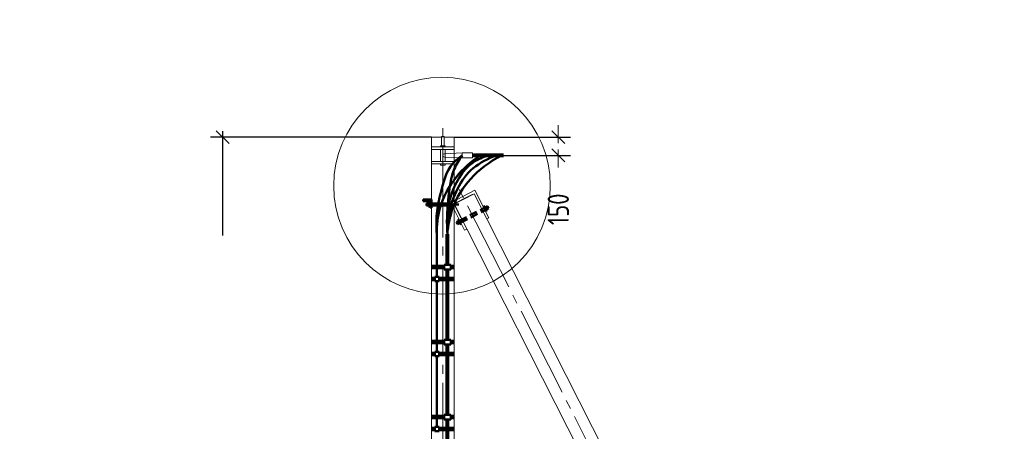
# Model space of a CAD drawing. Header units: millimetres. Extents: x 0 to 630, y 0 to 297.
# Tile 3 of 8: x 0 to 163, y 229 to 297. Entities that reach past the tile are written whole.
import ezdxf

# ---------------------------------------------------------------- set-up
doc = ezdxf.new("R2010")
doc.units = ezdxf.units.MM
for name, pattern in [('K5LT32803', [0]), ('K5LT32804', [1.875, 1.25, -0.625]), ('K5LT_AXLED', [19.5, 15, -1.5, 1.5, -1.5]), ('K5LT_BASIC', [0]), ('K5LT_REINFORCED', [0]), ('K5LT_THIN', [0]), ('K5LT_THIN_INCLUDED_TO_HATCHING', [0])]:
    doc.linetypes.add(name, pattern=pattern)
doc.layers.add('Системный слой', color=7, linetype='Continuous')
doc.styles.add('KDIMTEXTSTYLE', font='GOST_AU.SHX', dxfattribs={"width": 0.96, "oblique": 15, "height": 5})
doc.dimstyles.new('KDIMSTYLE (0.02)', dxfattribs={"dimtxt": 5, "dimasz": 1, "dimexe": 2, "dimexo": 0, "dimgap": 1, "dimtad": 1, "dimlfac": 50, "dimtxsty": 'KDIMTEXTSTYLE', "dimsah": 1, "dimcen": 0, "dimdle": 1, "dimadec": 0, "dimazin": 0, "dimtfac": 0.667, "dimtmove": 0, "dimatfit": 3, "dimfxl": 1, "dimtvp": 1, "dimtolj": 1, "dimtzin": 0, "dimarcsym": 0})

# ---------------------------------------------------------------- blocks, each defined once
blk = doc.blocks.new('U10')
at = {"layer": 'Системный слой', "color": 7, "linetype": 'K5LT_THIN', "lineweight": 18}
for p, q in [((74.95, 274.82), (74.81, 274.82)), ((74.81, 274.82), (74.81, 274.41)), ((74.81, 274.41), (74.95, 274.41)), ((74.95, 274.41), (74.95, 274.82))]:
    blk.add_line(p, q, dxfattribs=at)
blk = doc.blocks.new('U12')
at = {"layer": 'Системный слой', "color": 7, "linetype": 'K5LT_BASIC', "lineweight": 50}
for p, q in [((70.13, 256.58), (71.23, 256.58)), ((70.13, 255.82), (70.13, 256.58)), ((71.23, 255.82), (70.13, 255.82)), ((71.23, 256.58), (71.23, 255.82))]:
    blk.add_line(p, q, dxfattribs=at)
blk = doc.blocks.new('U13')
at = {"layer": 'Системный слой', "color": 7, "linetype": 'K5LT_BASIC', "lineweight": 50}
for p, q in [((69.26, 254.61), (68.54, 254.61)), ((68.54, 254.61), (68.54, 253.85)), ((68.54, 253.85), (69.26, 253.85)), ((69.26, 253.85), (69.26, 254.61))]:
    blk.add_line(p, q, dxfattribs=at)
blk = doc.blocks.new('U14')
at = {"layer": 'Системный слой', "color": 7, "linetype": 'K5LT_BASIC', "lineweight": 50}
for p, q in [((70.13, 244.21), (71.23, 244.21)), ((70.13, 243.45), (70.13, 244.21)), ((71.23, 244.21), (71.23, 243.45)), ((71.23, 243.45), (70.13, 243.45))]:
    blk.add_line(p, q, dxfattribs=at)
blk = doc.blocks.new('U15')
at = {"layer": 'Системный слой', "color": 7, "linetype": 'K5LT_BASIC', "lineweight": 50}
for p, q in [((70.13, 231.84), (71.23, 231.84)), ((70.13, 231.08), (70.13, 231.84)), ((71.23, 231.08), (70.13, 231.08)), ((71.23, 231.84), (71.23, 231.08))]:
    blk.add_line(p, q, dxfattribs=at)
blk = doc.blocks.new('U16')
at = {"layer": 'Системный слой', "color": 7, "linetype": 'K5LT_BASIC', "lineweight": 50}
for p, q in [((69.26, 229.87), (68.54, 229.87)), ((68.54, 229.87), (68.54, 229.11)), ((69.26, 229.11), (69.26, 229.87)), ((68.54, 229.11), (69.26, 229.11))]:
    blk.add_line(p, q, dxfattribs=at)
blk = doc.blocks.new('U23')
at = {"layer": 'Системный слой', "color": 7, "linetype": 'K5LT_BASIC', "lineweight": 50}
for p, q in [((69.26, 242.24), (68.54, 242.24)), ((68.54, 242.24), (68.54, 241.48)), ((68.54, 241.48), (69.26, 241.48)), ((69.26, 241.48), (69.26, 242.24))]:
    blk.add_line(p, q, dxfattribs=at)
blk = doc.blocks.new('KDIMARROW_03')
at = {"layer": 'Системный слой', "color": 0, "linetype": 'K5LT_THIN', "lineweight": 18}
for p, q in [((-1.06, -1.06), (1.06, 1.06)), ((0, 0), (-1, 0)), ((0, 0), (2, 0))]:
    blk.add_line(p, q, dxfattribs=at)
blk = doc.blocks.new('U39')
at = {"layer": 'Системный слой', "color": 7, "linetype": 'K5LT_AXLED', "lineweight": 18}
blk.add_line((160.27, 96.47), (72.27, 269.64), dxfattribs=at)
at = {"layer": 'Системный слой', "color": 7, "linetype": 'K5LT_THIN_INCLUDED_TO_HATCHING', "lineweight": 18}
for p, q in [((71.74, 266.62), (73.57, 267.54)), ((73.57, 267.54), (75.04, 268.29)), ((161.11, 98.91), (75.04, 268.29)), ((157.81, 97.23), (71.74, 266.62)), ((157.81, 97.23), (161.11, 98.91))]:
    blk.add_line(p, q, dxfattribs=at)
blk = doc.blocks.new('U40')
at = {"layer": 'Системный слой', "color": 7, "linetype": 'K5LT_THIN', "lineweight": 18}
for p, q in [((75.19, 268.86), (71.19, 266.82)), ((77.49, 264.33), (75.19, 268.86)), ((71.19, 266.82), (73.49, 262.3)), ((77.49, 264.33), (77.15, 264.15)), ((73.84, 262.47), (73.49, 262.3))]:
    blk.add_line(p, q, dxfattribs=at)
at = {"layer": 'Системный слой', "color": 7, "linetype": 'K5LT32803', "lineweight": 50}
for p, q in [((66.63, 267.32), (68.03, 267.32)), ((66.63, 267.32), (66.63, 267.08)), ((66.63, 267.08), (67.84, 267.08)), ((67.21, 266.71), (67.21, 266.35)), ((71.27, 266.71), (67.21, 266.71)), ((67.54, 266.17), (67.54, 266.89)), ((67.84, 266.89), (67.54, 266.89)), ((67.84, 265.98), (67.84, 267.08)), ((68.03, 265.98), (68.03, 267.32)), ((67.15, 266.53), (72.52, 266.53)), ((71.43, 266.35), (67.21, 266.35)), ((67.84, 266.17), (67.54, 266.17)), ((67.84, 265.98), (68.03, 265.98)), ((76.61, 266.09), (76.87, 266.22)), ((76.68, 265.92), (77.25, 266.22)), ((76.86, 265.61), (77.41, 265.9)), ((77.2, 265.58), (76.87, 266.22)), ((76.94, 265.45), (77.2, 265.58)), ((77.25, 266.22), (77.41, 265.9)), ((72.69, 263.88), (72.14, 263.59)), ((72.31, 263.27), (72.14, 263.59)), ((72.87, 263.57), (72.31, 263.27)), ((72.61, 264.05), (72.35, 263.91)), ((72.35, 263.91), (72.69, 263.27)), ((72.95, 263.41), (72.69, 263.27))]:
    blk.add_line(p, q, dxfattribs=at)
at = {"layer": 'Системный слой', "color": 7, "linetype": 'K5LT32804', "lineweight": 50}
for p, q in [((72.69, 263.88), (76.68, 265.92)), ((72.87, 263.53), (76.86, 265.61))]:
    blk.add_line(p, q, dxfattribs=at)
at = {"layer": 'Системный слой', "color": 7, "linetype": 'K5LT_THIN', "const_width": 0.18}
for points in [[(71.61, 268.73), (71.71, 267.09)], [(74.84, 268.19), (71.74, 266.62), (72.89, 264.35)], [(71.74, 266.62), (71.74, 266.61)]]:
    blk.add_lwpolyline(points, dxfattribs=at)

msp = doc.modelspace()

# ---------------------------------------------------------------- linework, layer by layer
at = {"layer": 'Системный слой', "color": 7, "linetype": 'K5LT_AXLED', "lineweight": 18}
msp.add_line((69.88768, 85.58424), (69.88768, 279.82698), dxfattribs=at)
at = {"layer": 'Системный слой', "color": 7, "linetype": 'K5LT_THIN_INCLUDED_TO_HATCHING', "lineweight": 18}
for p, q in [((68.03768, 87.61556), (68.03768, 277.61556)), ((68.03768, 277.61556), (69.68768, 277.61556)), ((69.68768, 276.21556), (69.68768, 277.71556)), ((69.68768, 277.71556), (70.08768, 277.71556)), ((70.08768, 276.21556), (70.08768, 277.71556)), ((70.08768, 277.61556), (71.73768, 277.61556)), ((71.73768, 87.61556), (71.73768, 277.61556)), ((68.02768, 275.61556), (71.74768, 275.61556)), ((68.03768, 276.01556), (71.73768, 276.01556)), ((69.48768, 276.01556), (69.48768, 276.21556)), ((69.48768, 276.21556), (70.28768, 276.21556)), ((69.48768, 273.61556), (69.48768, 275.61556)), ((70.15305, 274.88093), (73.10723, 275.01865)), ((70.28768, 276.01556), (70.28768, 276.21556)), ((70.28768, 273.61556), (70.28768, 275.61556)), ((73.10723, 275.01865), (74.80723, 275.01865)), ((73.10723, 275.01865), (73.10723, 274.21247)), ((74.80723, 274.21247), (74.80723, 275.01865)), ((68.02768, 273.61556), (71.74768, 273.61556)), ((68.03768, 273.21556), (71.73768, 273.21556)), ((69.48768, 273.21556), (69.48768, 273.01556)), ((70.15305, 274.35019), (73.10723, 274.21247)), ((70.28768, 273.21556), (70.28768, 273.01556)), ((73.10723, 274.21247), (74.80723, 274.21247)), ((69.48768, 273.01556), (70.28768, 273.01556))]:
    msp.add_line(p, q, dxfattribs=at)
at = {"layer": 'Системный слой', "color": 7, "linetype": 'K5LT_REINFORCED', "lineweight": 80}
for p, q in [((79.88768, 274.61556), (74.94723, 274.61556)), ((70.6385, 256.5839), (70.6385, 261.61556)), ((70.6385, 244.21294), (70.6385, 255.8239)), ((70.6385, 231.84199), (70.6385, 243.45294)), ((70.6385, 219.47104), (70.6385, 231.08199))]:
    msp.add_line(p, q, dxfattribs=at)
at = {"layer": 'Системный слой', "color": 7, "linetype": 'K5LT_BASIC', "lineweight": 50}
for p, q in [((68.90184, 254.61294), (68.90184, 261.61556)), ((68.03768, 256.40058), (68.90184, 256.40058)), ((68.90184, 256.00058), (68.03768, 256.00058)), ((68.90184, 256.40058), (70.13352, 256.40058)), ((70.13352, 256.00058), (68.90184, 256.00058)), ((71.23352, 256.40058), (71.73768, 256.40058)), ((71.23352, 256.00058), (71.73768, 256.00058)), ((68.54184, 254.42962), (68.03768, 254.42962)), ((68.54184, 254.02962), (68.03768, 254.02962)), ((68.90184, 242.24199), (68.90184, 253.85294)), ((70.6385, 254.42962), (69.26184, 254.42962)), ((69.26184, 254.02962), (70.6385, 254.02962)), ((71.73768, 254.42962), (70.6385, 254.42962)), ((70.6385, 254.02962), (71.73768, 254.02962)), ((68.03768, 244.02962), (68.90184, 244.02962)), ((68.90184, 244.02962), (70.13352, 244.02962)), ((71.23352, 244.02962), (71.73768, 244.02962)), ((68.90184, 243.62962), (68.03768, 243.62962)), ((70.13352, 243.62962), (68.90184, 243.62962)), ((71.23352, 243.62962), (71.73768, 243.62962)), ((68.54184, 242.05867), (68.03768, 242.05867)), ((68.54184, 241.65867), (68.03768, 241.65867)), ((68.90184, 229.87104), (68.90184, 241.48199)), ((70.6385, 242.05867), (69.26184, 242.05867)), ((69.26184, 241.65867), (70.6385, 241.65867)), ((71.73768, 242.05867), (70.6385, 242.05867)), ((70.6385, 241.65867), (71.73768, 241.65867)), ((68.03768, 231.65867), (68.90184, 231.65867)), ((68.90184, 231.25867), (68.03768, 231.25867)), ((68.90184, 231.65867), (70.13352, 231.65867)), ((70.13352, 231.25867), (68.90184, 231.25867)), ((71.23352, 231.65867), (71.73768, 231.65867)), ((71.23352, 231.25867), (71.73768, 231.25867)), ((68.54184, 229.68772), (68.03768, 229.68772)), ((70.6385, 229.68772), (69.26184, 229.68772)), ((71.73768, 229.68772), (70.6385, 229.68772)), ((68.54184, 229.28772), (68.03768, 229.28772)), ((69.26184, 229.28772), (70.6385, 229.28772)), ((70.6385, 229.28772), (71.73768, 229.28772))]:
    msp.add_line(p, q, dxfattribs=at)
at = {"layer": 'Системный слой', "color": 7, "linetype": 'K5LT_THIN_INCLUDED_TO_HATCHING', "lineweight": 18}
msp.add_circle((69.74768, 269.61556), 17.88892, dxfattribs=at)
msp.add_arc((70.15305, 274.61556), 0.26537, 90, 270, dxfattribs=at)
at = {"layer": 'Системный слой', "color": 7, "linetype": 'K5LT_BASIC', "lineweight": 50}
for points, knots in [([(68.90184, 261.61556), (68.79287, 262.76842), (68.79089, 263.91159), (68.8959, 265.04508), (68.9963, 266.12888), (69.2106, 267.21904), (69.49055, 268.26991), (69.95721, 270.02166), (70.36541, 272.01426), (71.57183, 273.32444), (72.01458, 273.80527), (72.52638, 274.23565), (73.10723, 274.61556)], [0, 0, 0, 0, 1, 1, 1, 2, 2, 2, 3, 3, 3, 4, 4, 4, 4]), ([(68.90184, 261.61556), (68.84543, 263.12555), (69.01117, 264.56605), (69.39907, 265.93705), (69.91733, 267.76883), (70.95712, 269.56435), (72.1436, 271.06019), (73.22261, 272.42054), (74.52626, 273.60566), (76.05457, 274.61556)], [0, 0, 0, 0, 1, 1, 1, 2, 2, 2, 3, 3, 3, 3]), ([(70.6385, 261.61556), (70.51932, 263.50085), (70.56359, 265.36827), (70.77133, 267.21784), (70.96488, 268.94106), (71.08146, 270.76966), (71.77767, 272.34098), (72.12899, 273.13391), (72.57218, 273.8921), (73.10723, 274.61556)], [0, 0, 0, 0, 1, 1, 1, 2, 2, 2, 3, 3, 3, 3]), ([(70.6385, 261.61556), (70.55197, 262.75289), (70.56575, 263.88081), (70.67985, 264.99934), (70.77304, 265.91283), (70.90129, 266.85285), (71.16014, 267.721), (71.80243, 269.87509), (73.07169, 272.231), (74.91102, 273.46167), (75.65112, 273.95686), (76.48661, 274.34149), (77.41746, 274.61556)], [0, 0, 0, 0, 1, 1, 1, 2, 2, 2, 3, 3, 3, 4, 4, 4, 4]), ([(70.6385, 261.61556), (70.63134, 262.7679), (70.68005, 263.91736), (70.89427, 265.01194), (71.42854, 267.74196), (72.81004, 270.75763), (74.90369, 272.50123), (75.99604, 273.41094), (77.29452, 274.11572), (78.79911, 274.61556)], [0, 0, 0, 0, 1, 1, 1, 2, 2, 2, 3, 3, 3, 3]), ([(70.6385, 261.61556), (70.74432, 263.11684), (71.03215, 264.52501), (71.50199, 265.84004), (72.80237, 269.4797), (75.497, 272.406), (79.58588, 274.61895)], [0, 0, 0, 0, 1, 1, 1, 2, 2, 2, 2])]:
    msp.add_open_spline(points, degree=3, knots=knots, dxfattribs=at)

# ---------------------------------------------------------------- block references
at = {"layer": 'Системный слой'}
for name in ['U10', 'U40', 'U39', 'U12', 'U13', 'U14', 'U23', 'U15', 'U16']:
    msp.add_blockref(name, (0, 0), dxfattribs=at)

# ---------------------------------------------------------------- dimensions: what is measured, and where the dimension line sits
at = {"layer": 'Системный слой', "color": 7}
for base, p1, p2, location in [((33.51267, 87.61556), (68.03768, 277.61556), (68.03768, 87.61556), (33.51267, 208.61556)), ((88.96175, 277.61556), (74.94723, 274.61556), (71.73768, 277.61556), (88.96175, 265.72618))]:
    msp.add_linear_dim(base=base, p1=p1, p2=p2, angle=90, location=location, dimstyle='KDIMSTYLE (0.02)', override={"dimexo": 0, "dimpost": '\\H3.5;\\W0.965;\\Q0;<>', "dimblk1": 'KDIMARROW_03', "dimblk2": 'KDIMARROW_03', "dimse1": 0, "dimse2": 0, "dimclrt": 7, "dimtolj": 1}, dxfattribs=at).render()

doc.saveas('drawing.dxf')
